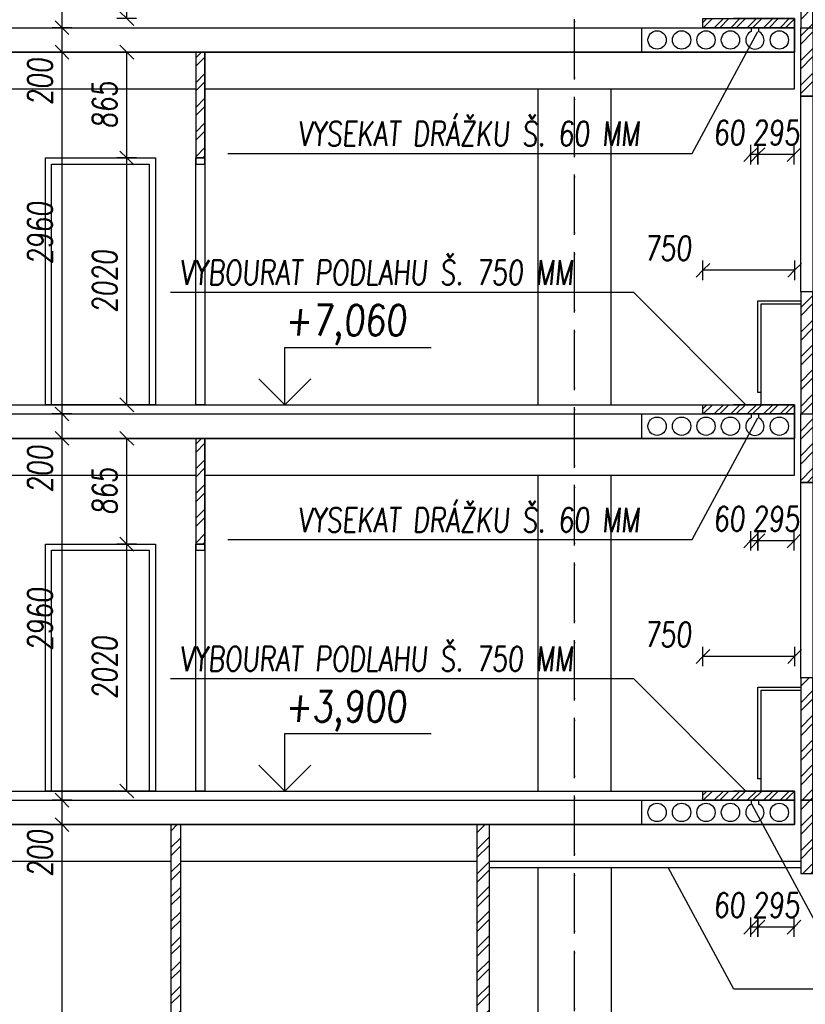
# Model space of a CAD drawing. Header units: millimetres. Extents: x 22267 to 193155, y 329430 to 541733.
# Tile 44 of 89: x 146398 to 152825, y 346686 to 354741. Entities that reach past the tile are written whole.
import ezdxf

# ---------------------------------------------------------------- set-up
doc = ezdxf.new("R2010")
doc.units = ezdxf.units.MM
doc.linetypes.add('ČERCHOVANÁ', pattern=[25.4, 12.7, -6.35, 0, -6.35])
for name, color, linetype in [('BOURÁNÍ FASÁDY', 30, 'Continuous'), ('BOURÁNÍ PODLAHY', 30, 'Continuous'), ('BOURÁNÍ PŘÍČEK', 30, 'Continuous'), ('KOTY', 7, 'Continuous'), ('KOTY_100', 7, 'Continuous'), ('KÓTY BP PODLAHA', 255, 'Continuous'), ('KÓTY BP PŘÍČKY', 255, 'Continuous'), ('OK_beton', 141, 'Continuous'), ('OSY', 7, 'Continuous'), ('TENKA', 4, 'Continuous'), ('TLUSTA', 2, 'Continuous'), ('ŽB', 1, 'Continuous')]:
    doc.layers.add(name, color=color, linetype=linetype)
doc.styles.add('CS-ROMANS', font='romans.shx', dxfattribs={"width": 0.75, "oblique": 5})
doc.styles.add('CS-ROMANS_100', font='romans.shx', dxfattribs={"width": 0.75, "oblique": 5, "height": 200})
doc.styles.add('ROMANS', font='romans.shx', dxfattribs={"width": 0.75, "oblique": 5, "height": 200})
doc.dimstyles.new('A_KÓTA_100', dxfattribs={"dimtxt": 200, "dimasz": 4, "dimexe": 100, "dimexo": 1500, "dimgap": 80, "dimtad": 1, "dimdec": 0, "dimdsep": 46, "dimtxsty": 'CS-ROMANS_100', "dimblk": 'KOT_CARA20', "dimcen": 90, "dimse1": 1, "dimse2": 1, "dimclrd": 256, "dimclre": 256, "dimclrt": 256, "dimadec": 0, "dimazin": 0, "dimtfac": 1, "dimtdec": 0, "dimtix": 1, "dimtmove": 2, "dimatfit": 3, "dimldrblk": 'OBLIQUE', "dimfxl": 1, "dimfxlon": 1, "dimtolj": 1, "dimarcsym": 0})

# ---------------------------------------------------------------- blocks, each defined once
blk = doc.blocks.new('VÝŠKOVÁ KÓTA 1')
at = {"ltscale": 0.25}
for p, q in [((0, 3.758), (9.586, 3.758)), ((0, 0), (0, 3.758)), ((0, 0), (-1.697, 1.697)), ((0, 0), (1.697, 1.697))]:
    blk.add_line(p, q, dxfattribs=at)
at = {"style": 'ROMANS', "oblique": 5, "width": 0.8}
blk.add_attdef('VÝŠKA', (0, 4.539), '', height=2, dxfattribs=at)
blk = doc.blocks.new('KOT_CARA20')
for p, q in [((0, 0), (-14.1, -14.1)), ((0, 20), (0, -20)), ((0, 0), (14.1, 14.1))]:
    blk.add_line(p, q)
blk = doc.blocks.new('*D2893')
at = {"layer": 'Defpoints', "color": 0, "transparency": 16777216}
for p in [(152437.4, 354675.5), (152732.4, 354475.5), (152437.4, 353637.2)]:
    blk.add_point(p, dxfattribs=at)
at = {"layer": 'KÓTY BP PODLAHA', "lineweight": -2, "transparency": 16777216}
for p, q in [((152433.4, 353637.2), (152429.4, 353637.2)), ((152732.4, 353637.2), (152437.4, 353637.2)), ((152736.4, 353637.2), (152740.4, 353637.2))]:
    blk.add_line(p, q, dxfattribs=at)
at = {"layer": 'KÓTY BP PODLAHA', "lineweight": -2, "transparency": 16777216, "xscale": 4, "yscale": 4, "zscale": 4}
blk.add_blockref('KOT_CARA20', (152437.4, 353637.2), dxfattribs=at)
at = {"layer": 'KÓTY BP PODLAHA', "lineweight": -2, "transparency": 16777216, "xscale": 4, "yscale": 4, "zscale": 4, "rotation": 180}
blk.add_blockref('KOT_CARA20', (152732.4, 353637.2), dxfattribs=at)
at = {"layer": 'KÓTY BP PODLAHA', "transparency": 16777216, "insert": (152584.9, 353817.2), "char_height": 200, "attachment_point": 5, "style": 'CS-ROMANS_100'}
blk.add_mtext('\\A1;295', dxfattribs=at)
blk = doc.blocks.new('_OBLIQUE')
at = {"color": 0, "linetype": 'ByBlock', "ltscale": 15}
blk.add_line((-0.5, -0.5), (0.5, 0.5), dxfattribs=at)
blk = doc.blocks.new('*D2894')
at = {"layer": 'Defpoints', "color": 0, "transparency": 16777216}
for p in [(152377.4, 354675.5), (152437.4, 354675.5), (152377.4, 353637.2)]:
    blk.add_point(p, dxfattribs=at)
at = {"layer": 'KÓTY BP PODLAHA', "lineweight": -2, "transparency": 16777216}
for p, q in [((152373.4, 353637.2), (152369.4, 353637.2)), ((152437.4, 353637.2), (152377.4, 353637.2)), ((152441.4, 353637.2), (152445.4, 353637.2))]:
    blk.add_line(p, q, dxfattribs=at)
at = {"layer": 'KÓTY BP PODLAHA', "lineweight": -2, "transparency": 16777216, "xscale": 4, "yscale": 4, "zscale": 4}
blk.add_blockref('KOT_CARA20', (152377.4, 353637.2), dxfattribs=at)
at = {"layer": 'KÓTY BP PODLAHA', "lineweight": -2, "transparency": 16777216, "xscale": 4, "yscale": 4, "zscale": 4, "rotation": 180}
blk.add_blockref('KOT_CARA20', (152437.4, 353637.2), dxfattribs=at)
at = {"layer": 'KÓTY BP PODLAHA', "transparency": 16777216, "insert": (152199.5, 353817.2), "char_height": 200, "attachment_point": 5, "style": 'CS-ROMANS_100'}
blk.add_mtext('\\A1;60', dxfattribs=at)
blk = doc.blocks.new('*D2898')
at = {"layer": 'Defpoints', "color": 0, "transparency": 16777216}
for p in [(151987.4, 352691.2), (151987.4, 351590.5), (152737.4, 351590.5)]:
    blk.add_point(p, dxfattribs=at)
at = {"layer": 'KÓTY BP PODLAHA', "lineweight": -2, "transparency": 16777216}
blk.add_line((152733.4, 352691.2), (151991.4, 352691.2), dxfattribs=at)
at = {"layer": 'KÓTY BP PODLAHA', "lineweight": -2, "transparency": 16777216, "xscale": 4, "yscale": 4, "zscale": 4, "rotation": 180}
blk.add_blockref('KOT_CARA20', (151987.4, 352691.2), dxfattribs=at)
at = {"layer": 'KÓTY BP PODLAHA', "lineweight": -2, "transparency": 16777216, "xscale": 4, "yscale": 4, "zscale": 4}
blk.add_blockref('KOT_CARA20', (152737.4, 352691.2), dxfattribs=at)
at = {"layer": 'KÓTY BP PODLAHA', "transparency": 16777216, "insert": (151699.7, 352871.2), "char_height": 200, "attachment_point": 5, "style": 'CS-ROMANS_100'}
blk.add_mtext('\\A1;750', dxfattribs=at)
blk = doc.blocks.new('*D2896')
at = {"layer": 'Defpoints', "color": 0, "transparency": 16777216}
for p in [(152437.4, 351515.5), (152732.4, 351315.5), (152437.4, 350477.2)]:
    blk.add_point(p, dxfattribs=at)
at = {"layer": 'KÓTY BP PODLAHA', "lineweight": -2, "transparency": 16777216}
for p, q in [((152433.4, 350477.2), (152429.4, 350477.2)), ((152732.4, 350477.2), (152437.4, 350477.2)), ((152736.4, 350477.2), (152740.4, 350477.2))]:
    blk.add_line(p, q, dxfattribs=at)
at = {"layer": 'KÓTY BP PODLAHA', "lineweight": -2, "transparency": 16777216, "xscale": 4, "yscale": 4, "zscale": 4}
blk.add_blockref('KOT_CARA20', (152437.4, 350477.2), dxfattribs=at)
at = {"layer": 'KÓTY BP PODLAHA', "lineweight": -2, "transparency": 16777216, "xscale": 4, "yscale": 4, "zscale": 4, "rotation": 180}
blk.add_blockref('KOT_CARA20', (152732.4, 350477.2), dxfattribs=at)
at = {"layer": 'KÓTY BP PODLAHA', "transparency": 16777216, "insert": (152584.9, 350657.2), "char_height": 200, "attachment_point": 5, "style": 'CS-ROMANS_100'}
blk.add_mtext('\\A1;295', dxfattribs=at)
blk = doc.blocks.new('*D2897')
at = {"layer": 'Defpoints', "color": 0, "transparency": 16777216}
for p in [(152377.4, 351515.5), (152437.4, 351515.5), (152377.4, 350477.2)]:
    blk.add_point(p, dxfattribs=at)
at = {"layer": 'KÓTY BP PODLAHA', "lineweight": -2, "transparency": 16777216}
for p, q in [((152373.4, 350477.2), (152369.4, 350477.2)), ((152437.4, 350477.2), (152377.4, 350477.2)), ((152441.4, 350477.2), (152445.4, 350477.2))]:
    blk.add_line(p, q, dxfattribs=at)
at = {"layer": 'KÓTY BP PODLAHA', "lineweight": -2, "transparency": 16777216, "xscale": 4, "yscale": 4, "zscale": 4}
blk.add_blockref('KOT_CARA20', (152377.4, 350477.2), dxfattribs=at)
at = {"layer": 'KÓTY BP PODLAHA', "lineweight": -2, "transparency": 16777216, "xscale": 4, "yscale": 4, "zscale": 4, "rotation": 180}
blk.add_blockref('KOT_CARA20', (152437.4, 350477.2), dxfattribs=at)
at = {"layer": 'KÓTY BP PODLAHA', "transparency": 16777216, "insert": (152199.5, 350657.2), "char_height": 200, "attachment_point": 5, "style": 'CS-ROMANS_100'}
blk.add_mtext('\\A1;60', dxfattribs=at)
blk = doc.blocks.new('*D2902')
at = {"layer": 'Defpoints', "color": 0, "transparency": 16777216}
for p in [(151987.4, 349531.2), (151987.4, 348430.5), (152737.4, 348430.5)]:
    blk.add_point(p, dxfattribs=at)
at = {"layer": 'KÓTY BP PODLAHA', "lineweight": -2, "transparency": 16777216}
blk.add_line((152733.4, 349531.2), (151991.4, 349531.2), dxfattribs=at)
at = {"layer": 'KÓTY BP PODLAHA', "lineweight": -2, "transparency": 16777216, "xscale": 4, "yscale": 4, "zscale": 4, "rotation": 180}
blk.add_blockref('KOT_CARA20', (151987.4, 349531.2), dxfattribs=at)
at = {"layer": 'KÓTY BP PODLAHA', "lineweight": -2, "transparency": 16777216, "xscale": 4, "yscale": 4, "zscale": 4}
blk.add_blockref('KOT_CARA20', (152737.4, 349531.2), dxfattribs=at)
at = {"layer": 'KÓTY BP PODLAHA', "transparency": 16777216, "insert": (151699.7, 349711.2), "char_height": 200, "attachment_point": 5, "style": 'CS-ROMANS_100'}
blk.add_mtext('\\A1;750', dxfattribs=at)
blk = doc.blocks.new('*D2900')
at = {"layer": 'Defpoints', "color": 0, "transparency": 16777216}
for p in [(152437.4, 348355.5), (152732.4, 348155.5), (152437.4, 347317.2)]:
    blk.add_point(p, dxfattribs=at)
at = {"layer": 'KÓTY BP PODLAHA', "lineweight": -2, "transparency": 16777216}
for p, q in [((152433.4, 347317.2), (152429.4, 347317.2)), ((152732.4, 347317.2), (152437.4, 347317.2)), ((152736.4, 347317.2), (152740.4, 347317.2))]:
    blk.add_line(p, q, dxfattribs=at)
at = {"layer": 'KÓTY BP PODLAHA', "lineweight": -2, "transparency": 16777216, "xscale": 4, "yscale": 4, "zscale": 4}
blk.add_blockref('KOT_CARA20', (152437.4, 347317.2), dxfattribs=at)
at = {"layer": 'KÓTY BP PODLAHA', "lineweight": -2, "transparency": 16777216, "xscale": 4, "yscale": 4, "zscale": 4, "rotation": 180}
blk.add_blockref('KOT_CARA20', (152732.4, 347317.2), dxfattribs=at)
at = {"layer": 'KÓTY BP PODLAHA', "transparency": 16777216, "insert": (152584.9, 347497.2), "char_height": 200, "attachment_point": 5, "style": 'CS-ROMANS_100'}
blk.add_mtext('\\A1;295', dxfattribs=at)
blk = doc.blocks.new('*D2901')
at = {"layer": 'Defpoints', "color": 0, "transparency": 16777216}
for p in [(152377.4, 348355.5), (152437.4, 348355.5), (152377.4, 347317.2)]:
    blk.add_point(p, dxfattribs=at)
at = {"layer": 'KÓTY BP PODLAHA', "lineweight": -2, "transparency": 16777216}
for p, q in [((152373.4, 347317.2), (152369.4, 347317.2)), ((152437.4, 347317.2), (152377.4, 347317.2)), ((152441.4, 347317.2), (152445.4, 347317.2))]:
    blk.add_line(p, q, dxfattribs=at)
at = {"layer": 'KÓTY BP PODLAHA', "lineweight": -2, "transparency": 16777216, "xscale": 4, "yscale": 4, "zscale": 4}
blk.add_blockref('KOT_CARA20', (152377.4, 347317.2), dxfattribs=at)
at = {"layer": 'KÓTY BP PODLAHA', "lineweight": -2, "transparency": 16777216, "xscale": 4, "yscale": 4, "zscale": 4, "rotation": 180}
blk.add_blockref('KOT_CARA20', (152437.4, 347317.2), dxfattribs=at)
at = {"layer": 'KÓTY BP PODLAHA', "transparency": 16777216, "insert": (152199.5, 347497.2), "char_height": 200, "attachment_point": 5, "style": 'CS-ROMANS_100'}
blk.add_mtext('\\A1;60', dxfattribs=at)
blk = doc.blocks.new('*D3352')
at = {"layer": 'Defpoints', "color": 0, "transparency": 16777216}
for p in [(146743.9, 348155.5), (146932.9, 348155.5), (146911.7, 344430.5)]:
    blk.add_point(p, dxfattribs=at)
at = {"layer": 'KOTY_100', "lineweight": -2, "transparency": 16777216}
blk.add_line((146743.9, 344434.5), (146743.9, 348151.5), dxfattribs=at)
at = {"layer": 'KOTY_100', "lineweight": -2, "transparency": 16777216, "xscale": 4, "yscale": 4, "zscale": 4}
for p, rotation in [((146743.9, 348155.5), 90), ((146743.9, 344430.5), 270)]:
    blk.add_blockref('KOT_CARA20', p, dxfattribs=dict(at, rotation=rotation))
at = {"layer": 'KOTY_100', "transparency": 16777216, "insert": (146563.9, 346293), "char_height": 200, "attachment_point": 5, "rotation": 90, "style": 'CS-ROMANS_100'}
blk.add_mtext('\\A1;3725', dxfattribs=at)
blk = doc.blocks.new('*D3353')
at = {"layer": 'Defpoints', "color": 0, "transparency": 16777216}
for p in [(146743.9, 348355.5), (146954, 348355.5), (146932.9, 348155.5)]:
    blk.add_point(p, dxfattribs=at)
at = {"layer": 'KOTY_100', "lineweight": -2, "transparency": 16777216}
blk.add_line((146743.9, 348159.5), (146743.9, 348351.5), dxfattribs=at)
at = {"layer": 'KOTY_100', "lineweight": -2, "transparency": 16777216, "xscale": 4, "yscale": 4, "zscale": 4}
for p, rotation in [((146743.9, 348355.5), 90), ((146743.9, 348155.5), 270)]:
    blk.add_blockref('KOT_CARA20', p, dxfattribs=dict(at, rotation=rotation))
at = {"layer": 'KOTY_100', "transparency": 16777216, "insert": (146563.9, 347922), "char_height": 200, "attachment_point": 5, "rotation": 90, "style": 'CS-ROMANS_100'}
blk.add_mtext('\\A1;200', dxfattribs=at)
blk = doc.blocks.new('*D3354')
at = {"layer": 'Defpoints', "color": 0, "transparency": 16777216}
for p in [(146743.9, 351315.5), (146980.6, 351315.5), (146954, 348355.5)]:
    blk.add_point(p, dxfattribs=at)
at = {"layer": 'KOTY_100', "lineweight": -2, "transparency": 16777216}
blk.add_line((146743.9, 348359.5), (146743.9, 351311.5), dxfattribs=at)
at = {"layer": 'KOTY_100', "lineweight": -2, "transparency": 16777216, "xscale": 4, "yscale": 4, "zscale": 4}
for p, rotation in [((146743.9, 351315.5), 90), ((146743.9, 348355.5), 270)]:
    blk.add_blockref('KOT_CARA20', p, dxfattribs=dict(at, rotation=rotation))
at = {"layer": 'KOTY_100', "transparency": 16777216, "insert": (146563.9, 349835.5), "char_height": 200, "attachment_point": 5, "rotation": 90, "style": 'CS-ROMANS_100'}
blk.add_mtext('\\A1;2960', dxfattribs=at)
blk = doc.blocks.new('*D3355')
at = {"layer": 'Defpoints', "color": 0, "transparency": 16777216}
for p in [(146743.9, 351515.5), (146960.7, 351515.5), (146980.6, 351315.5)]:
    blk.add_point(p, dxfattribs=at)
at = {"layer": 'KOTY_100', "lineweight": -2, "transparency": 16777216}
blk.add_line((146743.9, 351319.5), (146743.9, 351511.5), dxfattribs=at)
at = {"layer": 'KOTY_100', "lineweight": -2, "transparency": 16777216, "xscale": 4, "yscale": 4, "zscale": 4}
for p, rotation in [((146743.9, 351515.5), 90), ((146743.9, 351315.5), 270)]:
    blk.add_blockref('KOT_CARA20', p, dxfattribs=dict(at, rotation=rotation))
at = {"layer": 'KOTY_100', "transparency": 16777216, "insert": (146563.9, 351065.2), "char_height": 200, "attachment_point": 5, "rotation": 90, "style": 'CS-ROMANS_100'}
blk.add_mtext('\\A1;200', dxfattribs=at)
blk = doc.blocks.new('*D3356')
at = {"layer": 'Defpoints', "color": 0, "transparency": 16777216}
for p in [(146743.9, 354475.5), (147053.5, 354475.5), (146960.7, 351515.5)]:
    blk.add_point(p, dxfattribs=at)
at = {"layer": 'KOTY_100', "lineweight": -2, "transparency": 16777216}
blk.add_line((146743.9, 351519.5), (146743.9, 354471.5), dxfattribs=at)
at = {"layer": 'KOTY_100', "lineweight": -2, "transparency": 16777216, "xscale": 4, "yscale": 4, "zscale": 4}
for p, rotation in [((146743.9, 354475.5), 90), ((146743.9, 351515.5), 270)]:
    blk.add_blockref('KOT_CARA20', p, dxfattribs=dict(at, rotation=rotation))
at = {"layer": 'KOTY_100', "transparency": 16777216, "insert": (146563.9, 352995.5), "char_height": 200, "attachment_point": 5, "rotation": 90, "style": 'CS-ROMANS_100'}
blk.add_mtext('\\A1;2960', dxfattribs=at)
blk = doc.blocks.new('*D3357')
at = {"layer": 'Defpoints', "color": 0, "transparency": 16777216}
for p in [(146743.9, 354675.5), (147033.7, 354675.5), (147053.5, 354475.5)]:
    blk.add_point(p, dxfattribs=at)
at = {"layer": 'KOTY_100', "lineweight": -2, "transparency": 16777216}
blk.add_line((146743.9, 354479.5), (146743.9, 354671.5), dxfattribs=at)
at = {"layer": 'KOTY_100', "lineweight": -2, "transparency": 16777216, "xscale": 4, "yscale": 4, "zscale": 4}
for p, rotation in [((146743.9, 354675.5), 90), ((146743.9, 354475.5), 270)]:
    blk.add_blockref('KOT_CARA20', p, dxfattribs=dict(at, rotation=rotation))
at = {"layer": 'KOTY_100', "transparency": 16777216, "insert": (146563.9, 354235), "char_height": 200, "attachment_point": 5, "rotation": 90, "style": 'CS-ROMANS_100'}
blk.add_mtext('\\A1;200', dxfattribs=at)
blk = doc.blocks.new('*D3358')
at = {"layer": 'Defpoints', "color": 0, "transparency": 16777216}
for p in [(146743.9, 357635.5), (146965, 357635.5), (147033.7, 354675.5)]:
    blk.add_point(p, dxfattribs=at)
at = {"layer": 'KOTY_100', "lineweight": -2, "transparency": 16777216}
blk.add_line((146743.9, 354679.5), (146743.9, 357631.5), dxfattribs=at)
at = {"layer": 'KOTY_100', "lineweight": -2, "transparency": 16777216, "xscale": 4, "yscale": 4, "zscale": 4}
for p, rotation in [((146743.9, 357635.5), 90), ((146743.9, 354675.5), 270)]:
    blk.add_blockref('KOT_CARA20', p, dxfattribs=dict(at, rotation=rotation))
at = {"layer": 'KOTY_100', "transparency": 16777216, "insert": (146563.9, 356155.5), "char_height": 200, "attachment_point": 5, "rotation": 90, "style": 'CS-ROMANS_100'}
blk.add_mtext('\\A1;2960', dxfattribs=at)
blk = doc.blocks.new('*D3462')
at = {"layer": 'Defpoints', "color": 0, "transparency": 16777216}
for p in [(147273.6, 350450.5), (147837.4, 350450.5), (147761.9, 348430.5)]:
    blk.add_point(p, dxfattribs=at)
at = {"layer": 'KOTY_100', "lineweight": -2, "transparency": 16777216}
blk.add_line((147273.6, 348434.5), (147273.6, 350446.5), dxfattribs=at)
at = {"layer": 'KOTY_100', "lineweight": -2, "transparency": 16777216, "xscale": 4, "yscale": 4, "zscale": 4}
for p, rotation in [((147273.6, 350450.5), 90), ((147273.6, 348430.5), 270)]:
    blk.add_blockref('KOT_CARA20', p, dxfattribs=dict(at, rotation=rotation))
at = {"layer": 'KOTY_100', "transparency": 16777216, "insert": (147093.6, 349440.5), "char_height": 200, "attachment_point": 5, "rotation": 90, "style": 'CS-ROMANS_100'}
blk.add_mtext('\\A1;2020', dxfattribs=at)
blk = doc.blocks.new('*D3463')
at = {"layer": 'Defpoints', "color": 0, "transparency": 16777216}
for p in [(147273.6, 351315.5), (147552.4, 351315.5), (147837.4, 350450.5)]:
    blk.add_point(p, dxfattribs=at)
at = {"layer": 'KOTY_100', "lineweight": -2, "transparency": 16777216}
blk.add_line((147273.6, 350454.5), (147273.6, 351311.5), dxfattribs=at)
at = {"layer": 'KOTY_100', "lineweight": -2, "transparency": 16777216, "xscale": 4, "yscale": 4, "zscale": 4}
for p, rotation in [((147273.6, 351315.5), 90), ((147273.6, 350450.5), 270)]:
    blk.add_blockref('KOT_CARA20', p, dxfattribs=dict(at, rotation=rotation))
at = {"layer": 'KOTY_100', "transparency": 16777216, "insert": (147093.6, 350883), "char_height": 200, "attachment_point": 5, "rotation": 90, "style": 'CS-ROMANS_100'}
blk.add_mtext('\\A1;865', dxfattribs=at)
blk = doc.blocks.new('*D3464')
at = {"layer": 'Defpoints', "color": 0, "transparency": 16777216}
for p in [(147273.6, 353610.5), (147837.4, 353610.5), (147761.9, 351590.5)]:
    blk.add_point(p, dxfattribs=at)
at = {"layer": 'KÓTY BP PŘÍČKY', "lineweight": -2, "transparency": 16777216}
blk.add_line((147273.6, 351594.5), (147273.6, 353606.5), dxfattribs=at)
at = {"layer": 'KÓTY BP PŘÍČKY', "lineweight": -2, "transparency": 16777216, "xscale": 4, "yscale": 4, "zscale": 4}
for p, rotation in [((147273.6, 353610.5), 90), ((147273.6, 351590.5), 270)]:
    blk.add_blockref('KOT_CARA20', p, dxfattribs=dict(at, rotation=rotation))
at = {"layer": 'KÓTY BP PŘÍČKY', "transparency": 16777216, "insert": (147093.6, 352600.5), "char_height": 200, "attachment_point": 5, "rotation": 90, "style": 'CS-ROMANS_100'}
blk.add_mtext('\\A1;2020', dxfattribs=at)
blk = doc.blocks.new('*D3465')
at = {"layer": 'Defpoints', "color": 0, "transparency": 16777216}
for p in [(147273.6, 354475.5), (147552.4, 354475.5), (147837.4, 353610.5)]:
    blk.add_point(p, dxfattribs=at)
at = {"layer": 'KÓTY BP PŘÍČKY', "lineweight": -2, "transparency": 16777216}
blk.add_line((147273.6, 353614.5), (147273.6, 354471.5), dxfattribs=at)
at = {"layer": 'KÓTY BP PŘÍČKY', "lineweight": -2, "transparency": 16777216, "xscale": 4, "yscale": 4, "zscale": 4}
for p, rotation in [((147273.6, 354475.5), 90), ((147273.6, 353610.5), 270)]:
    blk.add_blockref('KOT_CARA20', p, dxfattribs=dict(at, rotation=rotation))
at = {"layer": 'KÓTY BP PŘÍČKY', "transparency": 16777216, "insert": (147093.6, 354043), "char_height": 200, "attachment_point": 5, "rotation": 90, "style": 'CS-ROMANS_100'}
blk.add_mtext('\\A1;865', dxfattribs=at)
blk = doc.blocks.new('*D3466')
at = {"layer": 'Defpoints', "color": 0, "transparency": 16777216}
for p in [(147273.6, 356770.5), (147837.4, 356770.5), (147761.9, 354750.5)]:
    blk.add_point(p, dxfattribs=at)
at = {"layer": 'KÓTY BP PŘÍČKY', "lineweight": -2, "transparency": 16777216}
blk.add_line((147273.6, 354754.5), (147273.6, 356766.5), dxfattribs=at)
at = {"layer": 'KÓTY BP PŘÍČKY', "lineweight": -2, "transparency": 16777216, "xscale": 4, "yscale": 4, "zscale": 4}
for p, rotation in [((147273.6, 356770.5), 90), ((147273.6, 354750.5), 270)]:
    blk.add_blockref('KOT_CARA20', p, dxfattribs=dict(at, rotation=rotation))
at = {"layer": 'KÓTY BP PŘÍČKY', "transparency": 16777216, "insert": (147093.6, 355760.5), "char_height": 200, "attachment_point": 5, "rotation": 90, "style": 'CS-ROMANS_100'}
blk.add_mtext('\\A1;2020', dxfattribs=at)

msp = doc.modelspace()

# ---------------------------------------------------------------- hatches: boundary and pattern name
at = {"layer": 'BOURÁNÍ FASÁDY'}
h = msp.add_hatch(dxfattribs=at)
h.set_pattern_fill('ANSI32', color=256, scale=15)
h.set_pattern_definition([(45, (122276.44, 0), (-101.02788, 101.02788), []), (45, (122343.79, 0), (-101.02788, 101.02788), [])])
h.paths.add_polyline_path([(152787.4, 406600.5), (152887.4, 406600.5), (152887.4, 407305.5), (152787.4, 407305.5)])
h.paths.add_polyline_path([(152787.4, 404675.5), (152887.4, 404675.5), (152887.4, 406600.5), (152787.4, 406600.5)])
h.paths.add_polyline_path([(152887.4, 402075.5), (152787.4, 402075.5), (152787.4, 403075.5), (152887.4, 403075.5)])
h.paths.add_polyline_path([(152787.4, 401515.5), (152887.4, 401515.5), (152887.4, 402075.5), (152787.4, 402075.5)])
h.paths.add_polyline_path([(152887.4, 398915.5), (152787.4, 398915.5), (152787.4, 399915.5), (152887.4, 399915.5)])
h.paths.add_polyline_path([(152787.4, 398355.5), (152887.4, 398355.5), (152887.4, 398915.5), (152787.4, 398915.5)])
h.paths.add_polyline_path([(152887.4, 395755.5), (152787.4, 395755.5), (152787.4, 396755.5), (152887.4, 396755.5)])
h.paths.add_polyline_path([(152787.4, 395195.5), (152887.4, 395195.5), (152887.4, 395755.5), (152787.4, 395755.5)])
h.paths.add_polyline_path([(152887.4, 392595.5), (152787.4, 392595.5), (152787.4, 393595.5), (152887.4, 393595.5)])
h.paths.add_polyline_path([(152787.4, 392035.5), (152887.4, 392035.5), (152887.4, 392595.5), (152787.4, 392595.5)])
h.paths.add_polyline_path([(152887.4, 389435.5), (152787.4, 389435.5), (152787.4, 390435.5), (152887.4, 390435.5)])
h.paths.add_polyline_path([(152787.4, 388875.5), (152887.4, 388875.5), (152887.4, 389435.5), (152787.4, 389435.5)])
h.paths.add_polyline_path([(152787.4, 385715.5), (152887.4, 385715.5), (152887.4, 386275.5), (152787.4, 386275.5)])
h.paths.add_polyline_path([(152887.4, 386275.5), (152787.4, 386275.5), (152787.4, 387275.5), (152887.4, 387275.5)])
h.paths.add_polyline_path([(152887.4, 383115.5), (152787.4, 383115.5), (152787.4, 384115.5), (152887.4, 384115.5)])
h.paths.add_polyline_path([(152787.4, 382555.5), (152887.4, 382555.5), (152887.4, 383115.5), (152787.4, 383115.5)])
h.paths.add_polyline_path([(152887.4, 379955.5), (152787.4, 379955.5), (152787.4, 380955.5), (152887.4, 380955.5)])
h.paths.add_polyline_path([(152787.4, 379395.5), (152887.4, 379395.5), (152887.4, 379955.5), (152787.4, 379955.5)])
h.paths.add_polyline_path([(152887.4, 376795.5), (152787.4, 376795.5), (152787.4, 377795.5), (152887.4, 377795.5)])
h.paths.add_polyline_path([(152787.4, 376235.5), (152887.4, 376235.5), (152887.4, 376795.5), (152787.4, 376795.5)])
h.paths.add_polyline_path([(152887.4, 373635.5), (152787.4, 373635.5), (152787.4, 374635.5), (152887.4, 374635.5)])
h.paths.add_polyline_path([(152787.4, 373075.5), (152887.4, 373075.5), (152887.4, 373635.5), (152787.4, 373635.5)])
h.paths.add_polyline_path([(152887.4, 370475.5), (152787.4, 370475.5), (152787.4, 371475.5), (152887.4, 371475.5)])
h.paths.add_polyline_path([(152787.4, 369915.5), (152887.4, 369915.5), (152887.4, 370475.5), (152787.4, 370475.5)])
h.paths.add_polyline_path([(152887.4, 367315.5), (152787.4, 367315.5), (152787.4, 368315.5), (152887.4, 368315.5)])
h.paths.add_polyline_path([(152787.4, 366755.5), (152887.4, 366755.5), (152887.4, 367315.5), (152787.4, 367315.5)])
h.paths.add_polyline_path([(152887.4, 364155.5), (152787.4, 364155.5), (152787.4, 365155.5), (152887.4, 365155.5)])
h.paths.add_polyline_path([(152787.4, 363595.5), (152887.4, 363595.5), (152887.4, 364155.5), (152787.4, 364155.5)])
h.paths.add_polyline_path([(152887.4, 360995.5), (152787.4, 360995.5), (152787.4, 361995.5), (152887.4, 361995.5)])
h.paths.add_polyline_path([(152787.4, 360435.5), (152887.4, 360435.5), (152887.4, 360995.5), (152787.4, 360995.5)])
h.paths.add_polyline_path([(152887.4, 357835.5), (152787.4, 357835.5), (152787.4, 358835.5), (152887.4, 358835.5)])
h.paths.add_polyline_path([(152787.4, 357275.5), (152887.4, 357275.5), (152887.4, 357835.5), (152787.4, 357835.5)])
h.paths.add_polyline_path([(152887.4, 354675.5), (152787.4, 354675.5), (152787.4, 355675.5), (152887.4, 355675.5)])
h.paths.add_polyline_path([(152787.4, 354115.5), (152887.4, 354115.5), (152887.4, 354675.5), (152787.4, 354675.5)])
h.paths.add_polyline_path([(152887.4, 351515.5), (152787.4, 351515.5), (152787.4, 352515.5), (152887.4, 352515.5)])
h.paths.add_polyline_path([(152787.4, 350955.5), (152887.4, 350955.5), (152887.4, 351515.5), (152787.4, 351515.5)])
h.paths.add_polyline_path([(152887.4, 347755.5), (152787.4, 347755.5), (152787.4, 348355.5), (152887.4, 348355.5)])
h.paths.add_polyline_path([(152887.4, 348355.5), (152787.4, 348355.5), (152787.4, 349355.5), (152887.4, 349355.5)])
h = msp.add_hatch(dxfattribs=at)
h.set_pattern_fill('ANSI32', color=256, scale=15)
h.set_pattern_definition([(45, (119626.44, -1200), (-101.02788, 101.02788), []), (45, (119693.79, -1200), (-101.02788, 101.02788), [])])
h.paths.add_polyline_path([(150237.4, 343280.5), (150137.4, 343280.5), (150137.4, 347155.5), (150237.4, 347155.5)])
h.paths.add_polyline_path([(150237.4, 347155.5), (150137.4, 347155.5), (150137.4, 348155.5), (150237.4, 348155.5)])
at = {"layer": 'BOURÁNÍ PODLAHY'}
h = msp.add_hatch(dxfattribs=at)
h.set_pattern_fill('ANSI32', color=256, scale=10)
h.set_pattern_definition([(45, (124885.07, -47400), (-67.35192, 67.35192), []), (45, (124929.97, -47400), (-67.35192, 67.35192), [])])
h.paths.add_polyline_path([(152437.4, 354750.5), (152737.4, 354750.5), (152737.4, 354675.5), (152437.4, 354675.5)])
h.paths.add_polyline_path([(151987.4, 354750.5), (152437.4, 354750.5), (152437.4, 354675.5), (151987.4, 354675.5)])
h = msp.add_hatch(dxfattribs=at)
h.set_pattern_fill('ANSI32', color=256, scale=10)
h.set_pattern_definition([(45, (124885.07, -50560), (-67.35192, 67.35192), []), (45, (124929.97, -50560), (-67.35192, 67.35192), [])])
h.paths.add_polyline_path([(152437.4, 351590.5), (152737.4, 351590.5), (152737.4, 351515.5), (152437.4, 351515.5)])
h.paths.add_polyline_path([(151987.4, 351590.5), (152437.4, 351590.5), (152437.4, 351515.5), (151987.4, 351515.5)])
h = msp.add_hatch(dxfattribs=at)
h.set_pattern_fill('ANSI32', color=256, scale=10)
h.set_pattern_definition([(45, (124885.07, -53720), (-67.35192, 67.35192), []), (45, (124929.97, -53720), (-67.35192, 67.35192), [])])
h.paths.add_polyline_path([(152437.4, 348430.5), (152737.4, 348430.5), (152737.4, 348355.5), (152437.4, 348355.5)])
h.paths.add_polyline_path([(151987.4, 348430.5), (152437.4, 348430.5), (152437.4, 348355.5), (151987.4, 348355.5)])
at = {"layer": 'BOURÁNÍ PŘÍČEK'}
h = msp.add_hatch(dxfattribs=at)
h.set_pattern_fill('ANSI32', color=256, scale=15)
h.set_pattern_definition([(45, (107776.44, -48525), (-101.02788, 101.02788), []), (45, (107843.79, -48525), (-101.02788, 101.02788), [])])
h.paths.add_polyline_path([(147837.4, 354475.5), (147912.4, 354475.5), (147912.4, 353610.5), (147837.4, 353610.5)])
h = msp.add_hatch(dxfattribs=at)
h.set_pattern_fill('ANSI32', color=256, scale=15)
h.set_pattern_definition([(45, (107776.44, -51685), (-101.02788, 101.02788), []), (45, (107843.79, -51685), (-101.02788, 101.02788), [])])
h.paths.add_polyline_path([(147837.4, 351315.5), (147912.4, 351315.5), (147912.4, 350450.5), (147837.4, 350450.5)])
h = msp.add_hatch(dxfattribs=at)
h.set_pattern_fill('ANSI32', color=256, scale=15)
h.set_pattern_definition([(45, (107576.44, -58215), (-101.02788, 101.02788), []), (45, (107643.79, -58215), (-101.02788, 101.02788), [])])
h.paths.add_polyline_path([(147637.4, 348155.5), (147712.4, 348155.5), (147712.4, 344530.5), (147637.4, 344530.5)])

# ---------------------------------------------------------------- linework, layer by layer
at = {"layer": 'BOURÁNÍ FASÁDY'}
for points in [[(152787.4, 354675.5), (152887.4, 354675.5), (152887.4, 355675.5), (152787.4, 355675.5)], [(152887.4, 354115.5), (152787.4, 354115.5), (152787.4, 354675.5), (152887.4, 354675.5)], [(152887.4, 352515.5), (152787.4, 352515.5), (152787.4, 354115.5), (152887.4, 354115.5)], [(152787.4, 351515.5), (152887.4, 351515.5), (152887.4, 352515.5), (152787.4, 352515.5)], [(152887.4, 350955.5), (152787.4, 350955.5), (152787.4, 351515.5), (152887.4, 351515.5)], [(152887.4, 349355.5), (152787.4, 349355.5), (152787.4, 350955.5), (152887.4, 350955.5)], [(152787.4, 348355.5), (152887.4, 348355.5), (152887.4, 349355.5), (152787.4, 349355.5)], [(152787.4, 347755.5), (152887.4, 347755.5), (152887.4, 348355.5), (152787.4, 348355.5)]]:
    msp.add_lwpolyline(points, close=True, dxfattribs=at)
for points in [[(152462.4, 351690.5), (152437.4, 351690.5), (152437.4, 352440.5), (152787.4, 352440.5)], [(152462.4, 351590.5), (152462.4, 352415.5), (152787.4, 352415.5)], [(152462.4, 348530.5), (152437.4, 348530.5), (152437.4, 349280.5), (152787.4, 349280.5)], [(152462.4, 348430.5), (152462.4, 349255.5), (152787.4, 349255.5)], [(150237.4, 347855.5), (152737.4, 347855.5)], [(150237.4, 347855.5), (152787.4, 347855.5)], [(150237.4, 347805.5), (152787.4, 347805.5)], [(150238.1, 347805.5), (152737.4, 347805.5)]]:
    msp.add_lwpolyline(points, dxfattribs=at)
at = {"layer": 'BOURÁNÍ PODLAHY'}
for p, q in [((152382.4, 354675.5), (152382.4, 354644.2)), ((152442.4, 354675.5), (152382.4, 354675.5)), ((152437.4, 354675.5), (152737.4, 354675.5)), ((152442.4, 354675.5), (152442.4, 354644.2)), ((152382.4, 351515.5), (152382.4, 351484.2)), ((152442.4, 351515.5), (152382.4, 351515.5)), ((152437.4, 351515.5), (152737.4, 351515.5)), ((152442.4, 351515.5), (152442.4, 351484.2)), ((152382.4, 348355.5), (152382.4, 348324.2)), ((152442.4, 348355.5), (152382.4, 348355.5)), ((152437.4, 348355.5), (152737.4, 348355.5)), ((152442.4, 348355.5), (152442.4, 348324.2))]:
    msp.add_line(p, q, dxfattribs=at)
for points in [[(152737.4, 354675.5), (151987.4, 354675.5), (151987.4, 354750.5), (152737.4, 354750.5)], [(152737.4, 351515.5), (151987.4, 351515.5), (151987.4, 351590.5), (152737.4, 351590.5)], [(152737.4, 348355.5), (151987.4, 348355.5), (151987.4, 348430.5), (152737.4, 348430.5)]]:
    msp.add_lwpolyline(points, close=True, dxfattribs=at)
for centre in [(152412.4, 354575.5), (152412.4, 351415.5), (152412.4, 348255.5)]:
    msp.add_arc(centre, 75, 113.57818, 66.42182, dxfattribs=at)
at = {"layer": 'BOURÁNÍ PŘÍČEK'}
for points in [[(147837.4, 354475.5), (147837.4, 353610.5)], [(147912.4, 354475.5), (147912.4, 353610.5)], [(147837.4, 351315.5), (147837.4, 350450.5)], [(147912.4, 351315.5), (147912.4, 350450.5)], [(147637.4, 344530.5), (147637.4, 348155.5)], [(147712.4, 348155.5), (147712.4, 344530.5)], [(150137.4, 348155.5), (150137.4, 343280.5)], [(150237.4, 348155.5), (150237.4, 343280.5)]]:
    msp.add_lwpolyline(points, dxfattribs=at)
for points in [[(147507.4, 351590.5), (146607.4, 351590.5), (146607.4, 353610.5), (147507.4, 353610.5)], [(146607.4, 353610.5), (147507.4, 353610.5), (147507.4, 351590.5), (146607.4, 351590.5)], [(147457.4, 351590.5), (146657.4, 351590.5), (146657.4, 353560.5), (147457.4, 353560.5)], [(147912.4, 353610.5), (147837.4, 353610.5), (147837.4, 353560.5), (147912.4, 353560.5)], [(147912.4, 351590.5), (147837.4, 351590.5), (147837.4, 353610.5), (147912.4, 353610.5)], [(147837.4, 350450.5), (147912.4, 350450.5), (147912.4, 351315.5), (147837.4, 351315.5)], [(147507.4, 348430.5), (146607.4, 348430.5), (146607.4, 350450.5), (147507.4, 350450.5)], [(146607.4, 350450.5), (147507.4, 350450.5), (147507.4, 348430.5), (146607.4, 348430.5)], [(147912.4, 350450.5), (147837.4, 350450.5), (147837.4, 350400.5), (147912.4, 350400.5)], [(147912.4, 348430.5), (147837.4, 348430.5), (147837.4, 350450.5), (147912.4, 350450.5)], [(147837.4, 350450.5), (147912.4, 350450.5), (147912.4, 348430.5), (147837.4, 348430.5)], [(147457.4, 348430.5), (146657.4, 348430.5), (146657.4, 350400.5), (147457.4, 350400.5)]]:
    msp.add_lwpolyline(points, close=True, dxfattribs=at)
at = {"layer": 'KOTY', "linetype": 'ByBlock'}
for p, q in [((148243.2, 351590.5), (149560.3, 351590.5)), ((148243.2, 348430.5), (149560.3, 348430.5))]:
    msp.add_line(p, q, dxfattribs=at)
at = {"layer": 'KÓTY BP PODLAHA'}
for p, q in [((151900.1, 353647.7), (152437.4, 354644.2)), ((148099.2, 353647.7), (151900.1, 353647.7)), ((147632.4, 352511.6), (151418.4, 352511.6)), ((151418.4, 352511.6), (152339.5, 351590.5)), ((151900.1, 350487.7), (152437.4, 351484.2)), ((148099.2, 350487.7), (151900.1, 350487.7)), ((147632.4, 349351.6), (151418.4, 349351.6)), ((151418.4, 349351.6), (152339.5, 348430.5)), ((152924.8, 347327.7), (152387.4, 348324.2)), ((152240.1, 346809), (151702.7, 347805.5)), ((156170.2, 346809), (152240.1, 346809))]:
    msp.add_line(p, q, dxfattribs=at)
at = {"layer": 'OK_beton'}
for p, q in [((151487.4, 354475.5), (151487.4, 354675.5)), ((151487.4, 351315.5), (151487.4, 351515.5)), ((151487.4, 348155.5), (151487.4, 348355.5))]:
    msp.add_line(p, q, dxfattribs=at)
for centre in [(151612.4, 354575.5), (151812.4, 354575.5), (152012.4, 354575.5), (152212.4, 354575.5), (152612.4, 354575.5), (151612.4, 351415.5), (151812.4, 351415.5), (152012.4, 351415.5), (152212.4, 351415.5), (152612.4, 351415.5), (151612.4, 348255.5), (151812.4, 348255.5), (152012.4, 348255.5), (152212.4, 348255.5), (152612.4, 348255.5)]:
    msp.add_circle(centre, 75, dxfattribs=at)
at = {"layer": 'OSY', "linetype": 'ČERCHOVANÁ', "ltscale": 25}
for points in [[(150937.4, 339185.5), (150937.4, 408305.5)], [(150937.4, 331387.3), (150937.4, 408305.5)]]:
    msp.add_lwpolyline(points, dxfattribs=at)
at = {"layer": 'TENKA'}
for points in [[(146137.4, 354675.5), (152737.4, 354675.5)], [(147912.4, 354175.5), (152737.4, 354175.5), (152737.4, 354475.5), (146137.4, 354475.5), (146137.4, 354175.5), (147837.4, 354175.5)], [(150637.4, 354175.5), (150637.4, 351590.5)], [(151237.4, 351590.5), (151237.4, 354175.5)], [(146137.4, 351515.5), (152737.4, 351515.5)], [(147912.4, 351015.5), (152737.4, 351015.5), (152737.4, 351315.5), (146137.4, 351315.5), (146137.4, 351015.5), (147837.4, 351015.5)], [(150637.4, 351015.5), (150637.4, 348430.5)], [(151237.4, 348430.5), (151237.4, 351015.5)], [(146137.4, 348355.5), (152737.4, 348355.5)], [(152737.4, 348155.5), (146137.4, 348155.5), (146137.4, 347855.5), (147637.4, 347855.5)], [(147712.4, 347855.5), (150137.4, 347855.5)], [(150637.4, 347805.5), (150637.4, 344530.5)], [(150637.4, 347805.5), (150637.4, 343160.5)], [(151237.4, 347805.5), (151237.4, 344530.5)], [(151237.4, 347805.5), (151237.4, 343133)]]:
    msp.add_lwpolyline(points, dxfattribs=at)
msp.add_lwpolyline([(147837.4, 353610.5), (147912.4, 353610.5), (147912.4, 351590.5), (147837.4, 351590.5)], close=True, dxfattribs=at)
at = {"layer": 'TLUSTA'}
for points in [[(152737.4, 354675.5), (152737.4, 354750.5), (152237.4, 354750.5)], [(152737.4, 354475.5), (152737.4, 354750.5)], [(146137.4, 354475.5), (152737.4, 354475.5)], [(146137.4, 351590.5), (152737.4, 351590.5)], [(152737.4, 351515.5), (152737.4, 351590.5), (152237.4, 351590.5)], [(152737.4, 351315.5), (152737.4, 351590.5)], [(146137.4, 351315.5), (152737.4, 351315.5)], [(146137.4, 348430.5), (152737.4, 348430.5)], [(152737.4, 348355.5), (152737.4, 348430.5), (152237.4, 348430.5)], [(152737.4, 348155.5), (152737.4, 348430.5)], [(146137.4, 348155.5), (152737.4, 348155.5)]]:
    msp.add_lwpolyline(points, dxfattribs=at)
msp.add_lwpolyline([(147837.4, 353610.5), (147912.4, 353610.5), (147912.4, 354475.5), (147837.4, 354475.5)], close=True, dxfattribs=at)
at = {"layer": 'ŽB'}
for points in [[(146137.4, 354675.5), (152737.4, 354675.5), (152737.4, 354475.5), (146137.4, 354475.5)], [(146137.4, 351515.5), (152737.4, 351515.5), (152737.4, 351315.5), (146137.4, 351315.5)], [(146137.4, 348355.5), (152737.4, 348355.5), (152737.4, 348155.5), (146137.4, 348155.5)]]:
    msp.add_lwpolyline(points, close=True, dxfattribs=at)
for points in [[(152527.4, 354675.5), (152737.4, 354675.5), (152737.4, 354475.5), (152527.4, 354475.5)], [(152527.4, 351515.5), (152737.4, 351515.5), (152737.4, 351315.5), (152527.4, 351315.5)], [(152527.4, 348355.5), (152737.4, 348355.5), (152737.4, 348155.5), (152527.4, 348155.5)]]:
    msp.add_lwpolyline(points, dxfattribs=at)

# ---------------------------------------------------------------- block references
at = {"layer": 'KOTY', "xscale": 125, "yscale": 125, "zscale": 125}
for p, values in [((148566.1, 351590.5), {'VÝŠKA': '+7,060'}), ((148566.1, 348430.5), {'VÝŠKA': '+3,900'})]:
    msp.add_blockref('VÝŠKOVÁ KÓTA 1', p, dxfattribs=at).add_auto_attribs(values)

# ---------------------------------------------------------------- texts
at = {"layer": 'KÓTY BP PODLAHA', "ltscale": 15, "style": 'CS-ROMANS', "oblique": 5, "width": 0.75}
for s, p in [('VYSEKAT DRÁŽKU Š. 60 MM', (148673.3, 353708.6)), ('VYBOURAT PODLAHU Š. 750 MM ', (147705.9, 352572.6)), ('VYSEKAT DRÁŽKU Š. 60 MM', (148673.3, 350548.6)), ('VYBOURAT PODLAHU Š. 750 MM ', (147705.9, 349412.6))]:
    msp.add_text(s, height=200, dxfattribs=at).set_placement(p)

# ---------------------------------------------------------------- dimensions: what is measured, and where the dimension line sits
at = {"layer": 'KOTY_100'}
for base, p1, p2, picture, middle in [((146743.9, 357635.5), (147033.7, 354675.5), (146965, 357635.5), '*D3358', (146563.9, 356155.5)), ((146743.9, 354475.5), (146960.7, 351515.5), (147053.5, 354475.5), '*D3356', (146563.9, 352995.5)), ((146743.9, 351315.5), (146954, 348355.5), (146980.6, 351315.5), '*D3354', (146563.9, 349835.5)), ((147273.6, 351315.5), (147837.4, 350450.5), (147552.4, 351315.5), '*D3463', (147093.6, 350883)), ((147273.6, 350450.5), (147761.9, 348430.5), (147837.4, 350450.5), '*D3462', (147093.6, 349440.5)), ((146743.9, 348155.5), (146911.7, 344430.5), (146932.9, 348155.5), '*D3352', (146563.9, 346293))]:
    dim = msp.add_linear_dim(base=base, p1=p1, p2=p2, angle=90, dimstyle='A_KÓTA_100', dxfattribs=at)
    dim.commit()
    dim.dimension.update_dxf_attribs({"geometry": picture, "text_midpoint": middle})
for base, p1, p2, picture, middle in [((146743.9, 354675.5), (147053.5, 354475.5), (147033.7, 354675.5), '*D3357', (146563.9, 354235)), ((146743.9, 351515.5), (146980.6, 351315.5), (146960.7, 351515.5), '*D3355', (146563.9, 351065.2)), ((146743.9, 348355.5), (146932.9, 348155.5), (146954, 348355.5), '*D3353', (146563.9, 347922))]:
    dim = msp.add_linear_dim(base=base, p1=p1, p2=p2, angle=90, dimstyle='A_KÓTA_100', dxfattribs=at)
    dim.commit()
    dim.dimension.update_dxf_attribs({"geometry": picture, "text_midpoint": middle, "dimtype": 160})
at = {"layer": 'KÓTY BP PODLAHA'}
for base, p1, p2, picture, middle in [((152377.4, 353637.2), (152437.4, 354675.5), (152377.4, 354675.5), '*D2894', (152199.5, 353817.2)), ((151987.4, 352691.2), (152737.4, 351590.5), (151987.4, 351590.5), '*D2898', (151699.7, 352871.2)), ((152377.4, 350477.2), (152437.4, 351515.5), (152377.4, 351515.5), '*D2897', (152199.5, 350657.2)), ((151987.4, 349531.2), (152737.4, 348430.5), (151987.4, 348430.5), '*D2902', (151699.7, 349711.2)), ((152377.4, 347317.2), (152437.4, 348355.5), (152377.4, 348355.5), '*D2901', (152199.5, 347497.2))]:
    dim = msp.add_linear_dim(base=base, p1=p1, p2=p2, angle=180, dimstyle='A_KÓTA_100', dxfattribs=at)
    dim.commit()
    dim.dimension.update_dxf_attribs({"geometry": picture, "text_midpoint": middle, "dimtype": 160})
for base, p1, p2, picture, middle in [((152437.4, 353637.2), (152732.4, 354475.5), (152437.4, 354675.5), '*D2893', (152584.9, 353817.2)), ((152437.4, 350477.2), (152732.4, 351315.5), (152437.4, 351515.5), '*D2896', (152584.9, 350657.2)), ((152437.4, 347317.2), (152732.4, 348155.5), (152437.4, 348355.5), '*D2900', (152584.9, 347497.2))]:
    dim = msp.add_linear_dim(base=base, p1=p1, p2=p2, angle=180, dimstyle='A_KÓTA_100', dxfattribs=at)
    dim.commit()
    dim.dimension.update_dxf_attribs({"geometry": picture, "text_midpoint": middle})
at = {"layer": 'KÓTY BP PŘÍČKY'}
for base, p1, p2, picture, middle in [((147273.6, 356770.5), (147761.9, 354750.5), (147837.4, 356770.5), '*D3466', (147093.6, 355760.5)), ((147273.6, 354475.5), (147837.4, 353610.5), (147552.4, 354475.5), '*D3465', (147093.6, 354043)), ((147273.6, 353610.5), (147761.9, 351590.5), (147837.4, 353610.5), '*D3464', (147093.6, 352600.5))]:
    dim = msp.add_linear_dim(base=base, p1=p1, p2=p2, angle=90, dimstyle='A_KÓTA_100', dxfattribs=at)
    dim.commit()
    dim.dimension.update_dxf_attribs({"geometry": picture, "text_midpoint": middle})

doc.saveas('drawing.dxf')
